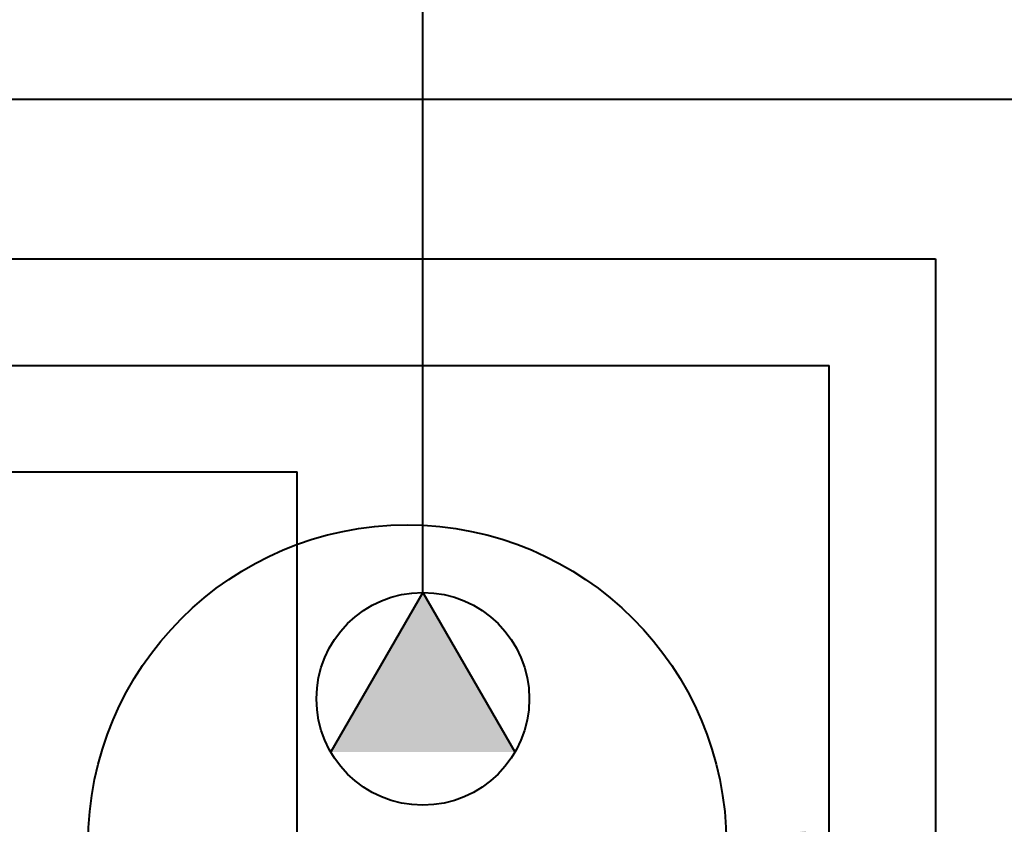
# Model space of a CAD drawing. Header units: centimetres. Extents: x 4745 to 39369, y 17389 to 19524.
# Tile 118 of 188: x 27525 to 27618, y 18292 to 18367. Entities that reach past the tile are written whole.
import ezdxf
from ezdxf import colors
from ezdxf.entities.mleader import LeaderData, LeaderLine
from ezdxf.lldxf.tags import DXFTag
from ezdxf.math import Vec2, Vec3

# ---------------------------------------------------------------- set-up
doc = ezdxf.new("R2010")
doc.units = ezdxf.units.CM
doc.linetypes.add('P5-U_KAN_P7', pattern=[0])
for name, color, linetype, lineweight in [('IS_Kanalizacja sanit', 34, 'P5-U_KAN_P7', 40), ('IS_Opis', 250, 'Continuous', 9), ('IS_Powrót', 5, 'DASH', 40), ('IS_Zasilanie', 1, 'SOLID', 40)]:
    doc.layers.add(name, color=color, linetype=linetype, lineweight=lineweight)
doc.styles.add('styl1', font='ARIALN.TTF')
tags = doc.linetypes.add('DASH', pattern=[15, 10, -5]).pattern_tags.tags
tags[6:7] = [DXFTag(74, 4), DXFTag(75, 0), DXFTag(340, '0'), DXFTag(46, 0.0), DXFTag(50, 0.0), DXFTag(44, 0.0), DXFTag(45, 0.0)]
tags[4:5] = [DXFTag(74, 4), DXFTag(75, 0), DXFTag(340, '0'), DXFTag(46, 0.0), DXFTag(50, 0.0), DXFTag(44, 0.0), DXFTag(45, 0.0)]
tags = doc.linetypes.add('SOLID', pattern=[10, 10, 0]).pattern_tags.tags
tags[6:7] = [DXFTag(74, 4), DXFTag(75, 0), DXFTag(340, '0'), DXFTag(46, 0.0), DXFTag(50, 0.0), DXFTag(44, 0.0), DXFTag(45, 0.0)]
tags[4:5] = [DXFTag(74, 4), DXFTag(75, 0), DXFTag(340, '0'), DXFTag(46, 0.0), DXFTag(50, 0.0), DXFTag(44, 0.0), DXFTag(45, 0.0)]

msp = doc.modelspace()

# ---------------------------------------------------------------- hatches: boundary and pattern name
at = {"layer": 'IS_Kanalizacja sanit'}
h = msp.add_hatch(color=256, dxfattribs=at)
h.dxf.hatch_style = 1
h.paths.add_polyline_path([(27563.239, 18313.482), (27554.578, 18298.482), (27571.899, 18298.482)])

# ---------------------------------------------------------------- linework, layer by layer
msp.add_line((27563.239, 18313.482), (27563.239, 18429.469), dxfattribs=at)
at = {"layer": 'IS_Kanalizacja sanit', "linetype": 'ByBlock'}
for q in [(27554.578, 18298.482), (27571.899, 18298.482)]:
    msp.add_line((27563.239, 18313.482), q, dxfattribs=at)
for centre, radius in [((27561.769, 18289.835), 30), ((27563.239, 18303.482), 10)]:
    msp.add_circle(centre, radius, dxfattribs=at)
at = {"layer": 'IS_Powrót', "color": 18, "true_color": 0x000000}
for p, q in [((27641.428, 18359.835), (27345.428, 18359.835)), ((27325.428, 18334.835), (27601.428, 18334.835)), ((27601.428, 18232.835), (27601.428, 18334.835)), ((27224.928, 18324.835), (27551.428, 18324.835)), ((27551.428, 18032.079), (27551.428, 18324.835))]:
    msp.add_line(p, q, dxfattribs=at)
at = {"layer": 'IS_Zasilanie', "color": 18, "true_color": 0x000000}
for p, q in [((27335.428, 18344.835), (27611.428, 18344.835)), ((27611.428, 18344.835), (27611.428, 17979.835))]:
    msp.add_line(p, q, dxfattribs=at)

# ---------------------------------------------------------------- next in the draw order: leaders
at = {"layer": 'IS_Opis'}
ml = msp.add_multileader_mtext('Standard', dxfattribs=at)
ml.set_content('\\A1;Studnia schładzająca PVC %%C600 -0,75m .p.p.p. wyposażona w pompę pływakową Q{\\H0.7x;\\S^ max;}=130l/min ', color=256, style='styl1')
ml.set_leader_properties()
ml.build(insert=Vec2(0, 0))
ml.multileader.update_dxf_attribs({"dogleg_length": 5, "arrow_head_size": 7.5})
ctx = ml.context
ctx.base_point, ctx.char_height, ctx.arrow_head_size, ctx.landing_gap_size, ctx.plane_origin = Vec3(27806.426, 18289.835), 12, 7.5, 5, Vec3(27835.389, 17863.814)
notes = []
notes.append((ctx, [(0, (1, 1, 0), (27799.652, 18289.835), (1, 0), 6.774, [(0, [(27591.769, 18289.835)], 0, [])])]))
ctx.mtext.insert, ctx.mtext.width, ctx.mtext.defined_height, ctx.mtext.flow_direction = Vec3(27811.426, 18297.599), 305.71265, 20.331, 5
ctx.mtext.has_bg_fill, ctx.mtext.bg_color, ctx.mtext.bg_scale_factor, ctx.mtext.bg_transparency, ctx.mtext.use_window_bg_color = 1, -1073741824, 1, 0, 1
for ctx, leaders in notes:
    for number, flags, end, landing, length, lines in leaders:
        leader = LeaderData()
        leader.index, (leader.has_last_leader_line, leader.has_dogleg_vector, leader.attachment_direction) = number, flags
        leader.last_leader_point, leader.dogleg_vector, leader.dogleg_length = Vec3(end), Vec3(landing), length
        for number, points, colour, breaks in lines:
            line = LeaderLine()
            line.index, line.vertices, line.color, line.breaks = number, Vec3.list(points), colors.encode_raw_color(colour), breaks
            leader.lines.append(line)
        ctx.leaders.append(leader)

doc.saveas('drawing.dxf')
